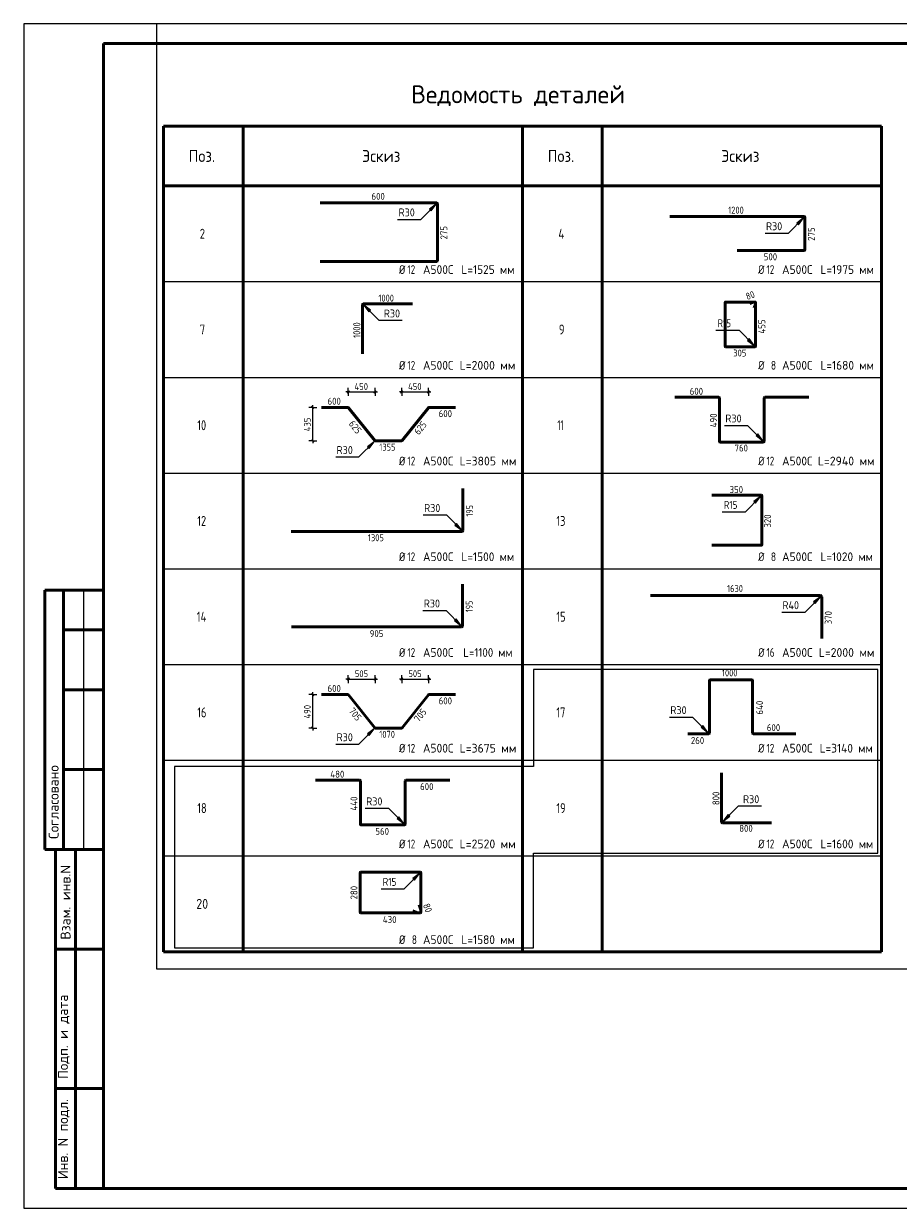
# Model space of a CAD drawing. Header units: millimetres. Extents: x 0 to 42000, y 0 to 29700.
# Tile 1 of 4: x 0 to 21920, y 0 to 29700. Entities that reach past the tile are written whole.
import ezdxf

# ---------------------------------------------------------------- set-up
doc = ezdxf.new("R2010")
doc.units = ezdxf.units.MM
for name, color, linetype, lineweight in [('Standard', 7, 'Continuous', 25), ('ДОП Верх по У', 52, 'Continuous', 25), ('ЖБ Пилон', 7, 'Continuous', 35)]:
    doc.layers.add(name, color=color, linetype=linetype, lineweight=lineweight)
doc.styles.add('ISOCPEUR', font='txt')

msp = doc.modelspace()

# ---------------------------------------------------------------- hatches: boundary and pattern name
at = {"layer": 'Standard', "linetype": 'Continuous', "lineweight": 13, "transparency": 33554687}
for points in [[(10210, 25008), (10337, 25177), (10168, 25050)], [(19420, 24661), (19547, 24830), (19377, 24703)], [(8692, 22517), (8523, 22645), (8650, 22475)], [(18141, 21761), (18310, 21634), (18183, 21804)], [(18357, 19372), (18526, 19245), (18399, 19414)], [(8657, 19050), (8785, 19220), (8615, 19092)], [(18343, 17675), (18470, 17845), (18300, 17717)], [(10807, 17128), (10977, 17001), (10850, 17170)], [(19840, 15160), (19967, 15330), (19798, 15202)], [(10799, 14735), (10968, 14607), (10841, 14777)], [(8657, 11850), (8785, 12020), (8615, 11892)], [(16979, 12060), (17149, 11933), (17022, 12103)], [(9356, 9773), (9525, 9646), (9398, 9815)], [(17653, 9870), (17526, 9700), (17695, 9828)], [(9794, 8224), (9922, 8393), (9752, 8266)]]:
    msp.add_hatch(color=7, dxfattribs=at).paths.add_polyline_path(points)

# ---------------------------------------------------------------- linework, layer by layer
at = {"layer": 'Standard', "color": 7, "linetype": 'Continuous', "lineweight": 25, "transparency": 33554687}
msp.add_line((2000, 29200), (2000, 1058), dxfattribs=at)
at = {"layer": 'Standard', "color": 7, "linetype": 'Continuous', "lineweight": 50, "transparency": 33554687}
for p, q in [((3500, 27133), (12500, 27133)), ((3500, 6433), (3500, 27133)), ((5500, 6433), (5500, 27133)), ((12500, 27133), (21500, 27133)), ((12500, 6433), (12500, 27133)), ((14500, 6433), (14500, 27133)), ((21500, 6433), (21500, 27133)), ((21500, 25633), (3500, 25633)), ((6, 15500), (0, 15500)), ((2000, 15500), (527, 15500)), ((527, 15500), (527, 9000)), ((527, 15500), (527, 9000)), ((1000, 15500), (1000, 9000)), ((2000, 14500), (1000, 14500)), ((17186, 13233), (17186, 11911)), ((18253, 13248), (17202, 13248)), ((18269, 11911), (18269, 13233)), ((2000, 13000), (1000, 13000)), ((17171, 11895), (16645, 11895)), ((19351, 11895), (18284, 11895)), ((2000, 11000), (1000, 11000)), ((7316, 10733), (8419, 10733)), ((8438, 10715), (8438, 9630)), ((9559, 9630), (9559, 10715)), ((9578, 10733), (10680, 10733)), ((17493, 10916), (17493, 9688)), ((8456, 9612), (9540, 9612)), ((17514, 9667), (18741, 9667)), ((0, 9000), (6, 9000)), ((527, 9000), (2000, 9000)), ((800, 500), (800, 9000)), ((800, 500), (800, 9000)), ((1300, 500), (1300, 9000)), ((8431, 7423), (8431, 8413)), ((8444, 8426), (9942, 8426)), ((9954, 8413), (9954, 7424)), ((9879, 7411), (9753, 7457)), ((9908, 7612), (9954, 7486)), ((9954, 7482), (9954, 7424)), ((9941, 7411), (8444, 7411)), ((9941, 7411), (9883, 7411)), ((800, 6500), (2000, 6500)), ((3500, 6433), (21500, 6433)), ((800, 3000), (2000, 3000)), ((2000, 500), (800, 500))]:
    msp.add_line(p, q, dxfattribs=at)
at = {"layer": 'Standard', "color": 7, "linetype": 'Continuous', "lineweight": 13, "transparency": 33554687}
for p, q in [((10337, 25177), (10168, 25050)), ((10168, 25050), (10210, 25008)), ((10189, 25029), (10178, 25018)), ((10210, 25008), (10337, 25177)), ((10337, 25177), (10337, 25177)), ((10337, 25177), (10337, 25177)), ((10337, 25177), (10337, 25177)), ((19547, 24830), (19377, 24703)), ((19377, 24703), (19420, 24661)), ((19398, 24682), (19388, 24671)), ((19420, 24661), (19547, 24830)), ((19547, 24830), (19547, 24830)), ((19547, 24830), (19547, 24830)), ((19547, 24830), (19547, 24830)), ((8523, 22645), (8523, 22645)), ((8523, 22645), (8523, 22645)), ((8523, 22645), (8523, 22645)), ((8523, 22645), (8650, 22475)), ((8692, 22517), (8523, 22645)), ((8650, 22475), (8692, 22517)), ((8671, 22496), (8682, 22486)), ((18183, 21804), (18141, 21761)), ((18141, 21761), (18310, 21634)), ((18162, 21783), (18151, 21793)), ((18310, 21634), (18183, 21804)), ((18310, 21634), (18310, 21634)), ((18310, 21634), (18310, 21634)), ((18310, 21634), (18310, 21634)), ((18399, 19414), (18357, 19372)), ((18357, 19372), (18526, 19245)), ((18378, 19393), (18367, 19404)), ((18526, 19245), (18399, 19414)), ((8785, 19220), (8615, 19092)), ((8615, 19092), (8657, 19050)), ((8636, 19071), (8626, 19060)), ((8657, 19050), (8785, 19220)), ((8785, 19220), (8785, 19220)), ((8785, 19220), (8785, 19220)), ((8785, 19220), (8785, 19220)), ((18526, 19245), (18526, 19245)), ((18526, 19245), (18526, 19245)), ((18526, 19245), (18526, 19245)), ((18470, 17845), (18300, 17717)), ((18343, 17675), (18470, 17845)), ((18470, 17845), (18470, 17845)), ((18470, 17845), (18470, 17845)), ((18470, 17845), (18470, 17845)), ((18300, 17717), (18343, 17675)), ((18322, 17696), (18311, 17686)), ((10850, 17170), (10807, 17128)), ((10807, 17128), (10977, 17001)), ((10829, 17149), (10818, 17160)), ((10977, 17001), (10850, 17170)), ((10977, 17001), (10977, 17001)), ((10977, 17001), (10977, 17001)), ((10977, 17001), (10977, 17001)), ((1500, 15500), (1500, 9000)), ((19967, 15330), (19798, 15202)), ((19798, 15202), (19840, 15160)), ((19819, 15181), (19808, 15170)), ((19840, 15160), (19967, 15330)), ((19967, 15330), (19967, 15330)), ((19967, 15330), (19967, 15330)), ((19967, 15330), (19967, 15330)), ((10841, 14777), (10799, 14735)), ((10799, 14735), (10968, 14607)), ((10820, 14756), (10809, 14766)), ((10968, 14607), (10841, 14777)), ((10968, 14607), (10968, 14607)), ((10968, 14607), (10968, 14607)), ((10968, 14607), (10968, 14607)), ((8785, 12020), (8615, 11892)), ((8615, 11892), (8657, 11850)), ((8657, 11850), (8785, 12020)), ((8785, 12020), (8785, 12020)), ((8785, 12020), (8785, 12020)), ((8785, 12020), (8785, 12020)), ((17022, 12103), (16979, 12060)), ((16979, 12060), (17149, 11933)), ((17000, 12081), (16990, 12092)), ((17149, 11933), (17022, 12103)), ((17149, 11933), (17149, 11933)), ((17149, 11933), (17149, 11933)), ((17149, 11933), (17149, 11933)), ((8636, 11871), (8626, 11860)), ((9398, 9815), (9356, 9773)), ((9377, 9794), (9366, 9805)), ((9525, 9646), (9398, 9815)), ((17653, 9870), (17526, 9700)), ((17526, 9700), (17695, 9828)), ((17695, 9828), (17653, 9870)), ((17674, 9849), (17685, 9859)), ((9356, 9773), (9525, 9646)), ((9525, 9646), (9525, 9646)), ((9525, 9646), (9525, 9646)), ((9525, 9646), (9525, 9646)), ((17526, 9700), (17526, 9700)), ((17526, 9700), (17526, 9700)), ((17526, 9700), (17526, 9700)), ((9922, 8393), (9752, 8266)), ((9794, 8224), (9922, 8393)), ((9922, 8393), (9922, 8393)), ((9922, 8393), (9922, 8393)), ((9922, 8393), (9922, 8393)), ((9752, 8266), (9794, 8224)), ((9773, 8245), (9763, 8234))]:
    msp.add_line(p, q, dxfattribs=at)
at = {"layer": 'Standard', "color": 7, "linetype": 'Continuous', "lineweight": -3, "transparency": 33554687}
for p, q in [((3500, 23233), (21500, 23233)), ((3500, 20833), (21500, 20833)), ((3500, 18433), (21500, 18433)), ((3500, 16033), (21500, 16033)), ((3500, 13633), (21500, 13633)), ((3500, 11233), (21500, 11233)), ((3500, 8833), (21500, 8833))]:
    msp.add_line(p, q, dxfattribs=at)
at = {"layer": 'Standard', "color": 7, "linetype": 'Continuous', "lineweight": 25, "transparency": 33554687}
msp.add_lwpolyline([(0, 0), (42000, 0), (42000, 29700), (0, 29700), (0, 0)], close=True, dxfattribs=at)
at = {"layer": 'Standard', "color": 7, "linetype": 'Continuous', "lineweight": 13, "transparency": 33554687}
for points in [[(42000, 29700), (3328, 29700), (3328, 6000), (42000, 6000), (42000, 29700)], [(9372, 24795), (9955, 24795), (10337, 25177)], [(18581, 24448), (19164, 24448), (19547, 24830)], [(9488, 22262), (8905, 22262), (8523, 22645)], [(17345, 22017), (17928, 22017), (18310, 21634)], [(17561, 19627), (18144, 19627), (18526, 19245)], [(7819, 18837), (8402, 18837), (8785, 19220)], [(17505, 17462), (18087, 17462), (18470, 17845)], [(10012, 17383), (10594, 17383), (10977, 17001)], [(19002, 14947), (19585, 14947), (19967, 15330)], [(10003, 14990), (10586, 14990), (10968, 14607)], [(16183, 12316), (16766, 12316), (17149, 11933)], [(7819, 11637), (8402, 11637), (8785, 12020)], [(8560, 10028), (9143, 10028), (9525, 9646)], [(18491, 10083), (17908, 10083), (17526, 9700)], [(8956, 8011), (9539, 8011), (9922, 8393)]]:
    msp.add_lwpolyline(points, dxfattribs=at)
at = {"layer": 'Standard', "color": 7, "linetype": 'Continuous', "lineweight": 50, "transparency": 33554687}
msp.add_lwpolyline([(2000, 29200), (41500, 29200), (41500, 500), (2000, 500), (2000, 29200)], close=True, dxfattribs=at)
at = {"layer": 'Standard', "color": 240, "linetype": 'Continuous', "lineweight": 13, "transparency": 33554687}
msp.add_lwpolyline([(12778, 13505), (12778, 11080), (3778, 11080), (3778, 6530), (12778, 6530), (12778, 8901), (21403, 8901), (21403, 13505), (12778, 13505)], close=True, dxfattribs=at)
at = {"layer": 'Standard', "color": 7, "linetype": 'Continuous', "lineweight": 50, "transparency": 33554687}
for centre, radius, start, end in [((17202, 13233), 15.5, 90, 180), ((18253, 13233), 15.5, 0, 90), ((17171, 11911), 15.5, 270, 0), ((18284, 11911), 15.5, 180, 270), ((8419, 10715), 18.6, 0, 90), ((9578, 10715), 18.6, 90, 180), ((8456, 9630), 18.6, 180, 270), ((9540, 9630), 18.6, 270, 0), ((17514, 9688), 21.1, 180, 270), ((8444, 8413), 12.9, 90, 180), ((9942, 8413), 12.9, 0, 90), ((9941, 7482), 13.2, 0, 20), ((8444, 7423), 12.9, 180, 270), ((9883, 7424), 13.2, 250, 270), ((9941, 7424), 13.2, 270, 0), ((9941, 7424), 13.2, 270, 0)]:
    msp.add_arc(centre, radius, start, end, dxfattribs=at)
at = {"layer": 'ЖБ Пилон', "color": 7, "linetype": 'Continuous', "lineweight": 50, "transparency": 33554687}
for p, q in [((7433, 25208), (10352, 25208)), ((10368, 25191), (10368, 23757)), ((16190, 24864), (19561, 24864)), ((19580, 24844), (19580, 24036)), ((19561, 24016), (17885, 24016)), ((10352, 23741), (7433, 23741)), ((8491, 21424), (8491, 22655)), ((8512, 22677), (9744, 22677)), ((17580, 21610), (17580, 22712)), ((17589, 22722), (18334, 22722)), ((18196, 22687), (18288, 22721)), ((18291, 22722), (18334, 22722)), ((18343, 22666), (18310, 22574)), ((18344, 22712), (18344, 21610)), ((18344, 22712), (18344, 22669)), ((18334, 21601), (17589, 21601)), ((16316, 20333), (17419, 20333)), ((17438, 20315), (17438, 19230)), ((18559, 19230), (18559, 20315)), ((18578, 20333), (19680, 20333)), ((7463, 20079), (8124, 20079)), ((8140, 20071), (8799, 19247)), ((9482, 19247), (10142, 20071)), ((10157, 20079), (10819, 20079)), ((8815, 19240), (9467, 19240)), ((17456, 19212), (18540, 19212)), ((11008, 18046), (11008, 16994)), ((17249, 17877), (18491, 17877)), ((18502, 17866), (18502, 16634)), ((10983, 16969), (6702, 16969)), ((18491, 16624), (17249, 16624)), ((11000, 15648), (11000, 14600)), ((15711, 15362), (19967, 15362)), ((20000, 15330), (20000, 14290)), ((10976, 14576), (6711, 14576)), ((7463, 12879), (8124, 12879)), ((8140, 12871), (8799, 12047)), ((9482, 12047), (10142, 12871)), ((10157, 12879), (10819, 12879)), ((8815, 12040), (9467, 12040))]:
    msp.add_line(p, q, dxfattribs=at)
at = {"layer": 'ЖБ Пилон', "color": 7, "linetype": 'Continuous', "lineweight": 25, "transparency": 33554687}
for p, q in [((8104, 20438), (8164, 20498)), ((8775, 20438), (8835, 20498)), ((9446, 20438), (9506, 20498)), ((10118, 20438), (10178, 20498)), ((7273, 20049), (7213, 20109)), ((7273, 19210), (7213, 19270)), ((8104, 13238), (8164, 13298)), ((8775, 13238), (8835, 13298)), ((9446, 13238), (9506, 13298)), ((10118, 13238), (10178, 13298)), ((7273, 12849), (7213, 12909)), ((7273, 12010), (7213, 12070))]:
    msp.add_line(p, q, dxfattribs=at)
at = {"layer": 'ЖБ Пилон', "color": 7, "linetype": 'Continuous', "lineweight": 18, "transparency": 33554687}
for p, q in [((8134, 20468), (8134, 20568)), ((8805, 20468), (8805, 20568)), ((9476, 20468), (9476, 20568)), ((10148, 20468), (10148, 20568)), ((8134, 20468), (8134, 20368)), ((8805, 20468), (8805, 20368)), ((9476, 20468), (9476, 20368)), ((10148, 20468), (10148, 20368)), ((7243, 20079), (7143, 20079)), ((7243, 20079), (7343, 20079)), ((7243, 19240), (7143, 19240)), ((7243, 19240), (7343, 19240)), ((8134, 13268), (8134, 13368)), ((8805, 13268), (8805, 13368)), ((9476, 13268), (9476, 13368)), ((10148, 13268), (10148, 13368)), ((8134, 13268), (8134, 13168)), ((8805, 13268), (8805, 13168)), ((9476, 13268), (9476, 13168)), ((10148, 13268), (10148, 13168)), ((7243, 12879), (7143, 12879)), ((7243, 12879), (7343, 12879)), ((7243, 12040), (7143, 12040)), ((7243, 12040), (7343, 12040))]:
    msp.add_line(p, q, dxfattribs=at)
at = {"layer": 'ЖБ Пилон', "color": 7, "linetype": 'Continuous', "lineweight": 13, "transparency": 33554687}
for p, q in [((8134, 20468), (8074, 20468)), ((8134, 20468), (8805, 20468)), ((8805, 20468), (8865, 20468)), ((9476, 20468), (9416, 20468)), ((9476, 20468), (10148, 20468)), ((10148, 20468), (10208, 20468)), ((7243, 20079), (7243, 20139)), ((7243, 19240), (7243, 19180)), ((8134, 13268), (8074, 13268)), ((8134, 13268), (8805, 13268)), ((8805, 13268), (8865, 13268)), ((9476, 13268), (9416, 13268)), ((9476, 13268), (10148, 13268)), ((10148, 13268), (10208, 13268)), ((7243, 12879), (7243, 12939)), ((7243, 12040), (7243, 11980))]:
    msp.add_line(p, q, dxfattribs=at)
for points in [[(7243, 19240), (7243, 19408), (7243, 19408), (7243, 20079)], [(7243, 12040), (7243, 12217), (7243, 12217), (7243, 12879)]]:
    msp.add_lwpolyline(points, dxfattribs=at)
at = {"layer": 'ЖБ Пилон', "color": 7, "linetype": 'Continuous', "lineweight": 50, "transparency": 33554687}
for centre, radius, start, end in [((10352, 25191), 16.9, 0, 90), ((19561, 24844), 19.5, 0, 90), ((19561, 24036), 19.5, 270, 0), ((10352, 23757), 16.9, 270, 0), ((8512, 22655), 21.2, 90, 180), ((17589, 22712), 9.48, 90, 180), ((18291, 22712), 9.72, 90, 110), ((18334, 22712), 9.72, 0, 90), ((18334, 22712), 9.72, 0, 90), ((18334, 22669), 9.72, 340, 0), ((17589, 21610), 9.48, 180, 270), ((18334, 21610), 9.48, 270, 0), ((17419, 20315), 18.6, 0, 90), ((18578, 20315), 18.6, 90, 180), ((8124, 20059), 20.2, 38.6598, 90), ((10157, 20059), 20.2, 90, 141.3402), ((8815, 19260), 20.2, 218.6598, 270), ((9467, 19260), 20.2, 270, 321.3402), ((17456, 19230), 18.6, 180, 270), ((18540, 19230), 18.6, 270, 0), ((18491, 17866), 10.6, 0, 90), ((10983, 16994), 24.7, 270, 0), ((18491, 16634), 10.6, 270, 0), ((19967, 15330), 32.9, 0, 90), ((10976, 14600), 24.6, 270, 0), ((8124, 12859), 20.2, 38.6598, 90), ((10157, 12859), 20.2, 90, 141.3402), ((8815, 12060), 20.2, 218.6598, 270), ((9467, 12060), 20.2, 270, 321.3402)]:
    msp.add_arc(centre, radius, start, end, dxfattribs=at)

# ---------------------------------------------------------------- texts
at = {"layer": 'Standard', "color": 7, "linetype": 'Continuous', "lineweight": 50, "transparency": 33554687, "insert": (9710, 27633), "char_height": 450, "width": 5798.29, "attachment_point": 7, "style": 'ISOCPEUR'}
msp.add_mtext('\\W0.98;Ведомость деталей', dxfattribs=at)
at = {"layer": 'Standard', "color": 7, "linetype": 'Continuous', "lineweight": 25, "transparency": 33554687, "attachment_point": 7, "style": 'ISOCPEUR'}
for s, insert, char_height, width in [('\\W0.92;Поз.', (4133, 26233), 300, 872.98), ('\\W0.94;Эскиз', (8482, 26233), 300, 1176.12), ('\\W0.92;Поз.', (13133, 26233), 300, 872.99), ('\\W0.94;Эскиз', (17482, 26233), 300, 1176.12), ('\\W0.78;2', (4412, 24308), 250, 272), ('\\W0.80;4', (13400, 24308), 250, 299.85), ('\\W0.83;Ø', (9407, 23425), 220, 311.66), ('\\W0.75;12', (9617, 23425), 220, 346.34), ('\\W0.95;А500С', (10007, 23425), 220, 917.75), ('\\W0.94;L=1525 мм', (10970, 23425), 220, 1466.54), ('\\W0.83;Ø', (18407, 23425), 220, 311.67), ('\\W0.75;12', (18617, 23425), 220, 346.33), ('\\W0.95;А500С', (19007, 23425), 220, 917.75), ('\\W0.94;L=1975 мм', (19970, 23425), 220, 1466.54), ('\\W0.78;7', (4412, 21908), 250, 272), ('\\W0.78;9', (13412, 21908), 250, 272), ('\\W0.83;Ø', (9407, 21025), 220, 311.66), ('\\W0.75;12', (9617, 21025), 220, 346.34), ('\\W0.95;А500С', (10007, 21025), 220, 917.75), ('\\W0.97;L=2000 мм', (10926, 21025), 220, 1513.74), ('\\W0.83;Ø', (18407, 21025), 220, 311.67), ('\\W0.78;8', (18727, 21025), 220, 239.36), ('\\W0.95;А500С', (19007, 21025), 220, 917.75), ('\\W0.94;L=1680 мм', (19970, 21025), 220, 1466.54), ('\\W0.75;10', (4350, 19508), 250, 393.58), ('\\W0.62;11', (13375, 19508), 250, 328.12), ('\\W0.83;Ø', (9407, 18625), 220, 311.66), ('\\W0.75;12', (9617, 18625), 220, 346.34), ('\\W0.95;А500С', (10007, 18625), 220, 917.75), ('\\W0.97;L=3805 мм', (10926, 18625), 220, 1513.74), ('\\W0.83;Ø', (18407, 18625), 220, 311.67), ('\\W0.75;12', (18617, 18625), 220, 346.33), ('\\W0.95;А500С', (19007, 18625), 220, 917.75), ('\\W0.97;L=2940 мм', (19904, 18625), 220, 1535.84), ('\\W0.75;12', (4350, 17108), 250, 393.58), ('\\W0.75;13', (13350, 17108), 250, 393.58), ('\\W0.83;Ø', (9407, 16225), 220, 311.66), ('\\W0.75;12', (9617, 16225), 220, 346.34), ('\\W0.95;А500С', (10007, 16225), 220, 917.75), ('\\W0.94;L=1500 мм', (10970, 16225), 220, 1466.54), ('\\W0.83;Ø', (18407, 16225), 220, 311.67), ('\\W0.78;8', (18727, 16225), 220, 239.36), ('\\W0.95;А500С', (19007, 16225), 220, 917.75), ('\\W0.94;L=1020 мм', (19970, 16225), 220, 1466.54), ('\\W0.76;14', (4338, 14708), 250, 420.46), ('\\W0.75;15', (13350, 14708), 250, 393.58), ('\\W0.83;Ø', (9407, 13825), 220, 311.66), ('\\W0.75;12', (9617, 13825), 220, 346.34), ('\\W0.95;А500С', (10007, 13825), 220, 917.75), ('\\W0.91;L=1100 мм', (11014, 13825), 220, 1419.34), ('\\W0.83;Ø', (18407, 13825), 220, 311.67), ('\\W0.75;16', (18617, 13825), 220, 346.33), ('\\W0.95;А500С', (19007, 13825), 220, 917.75), ('\\W0.97;L=2000 мм', (19926, 13825), 220, 1513.74), ('\\W0.75;16', (4350, 12308), 250, 393.58), ('\\W0.75;17', (13350, 12308), 250, 393.58), ('\\W0.83;Ø', (9407, 11425), 220, 311.66), ('\\W0.75;12', (9617, 11425), 220, 346.34), ('\\W0.95;А500С', (10007, 11425), 220, 917.75), ('\\W0.97;L=3675 мм', (10926, 11425), 220, 1513.74), ('\\W0.83;Ø', (18407, 11425), 220, 311.67), ('\\W0.75;12', (18617, 11425), 220, 346.33), ('\\W0.95;А500С', (19007, 11425), 220, 917.75), ('\\W0.94;L=3140 мм', (19948, 11425), 220, 1488.69), ('\\W0.75;18', (4350, 9908), 250, 393.58), ('\\W0.75;19', (13350, 9908), 250, 393.58), ('\\W0.83;Ø', (9407, 9025), 220, 311.66), ('\\W0.75;12', (9617, 9025), 220, 346.34), ('\\W0.95;А500С', (10007, 9025), 220, 917.75), ('\\W0.97;L=2520 мм', (10926, 9025), 220, 1513.74), ('\\W0.83;Ø', (18407, 9025), 220, 311.67), ('\\W0.75;12', (18617, 9025), 220, 346.33), ('\\W0.95;А500С', (19007, 9025), 220, 917.75), ('\\W0.94;L=1600 мм', (19970, 9025), 220, 1466.54), ('\\W0.87;20', (4325, 7508), 250, 459.01), ('\\W0.83;Ø', (9407, 6625), 220, 311.66), ('\\W0.78;8', (9727, 6625), 220, 239.38), ('\\W0.95;А500С', (10007, 6625), 220, 917.75), ('\\W0.94;L=1580 мм', (10970, 6625), 220, 1466.54)]:
    msp.add_mtext(s, dxfattribs=dict(at, insert=insert, char_height=char_height, width=width))
at = {"layer": 'Standard', "color": 7, "linetype": 'Continuous', "lineweight": 18, "transparency": 33554687, "attachment_point": 7, "style": 'ISOCPEUR'}
for s, insert, char_height, width in [('\\W0.92;R30', (9395, 24868), 200, 531.31), ('\\W0.92;R30', (18604, 24521), 200, 531.32), ('\\W0.92;R30', (9025, 22335), 200, 531.31), ('\\W0.83;R15', (17388, 22090), 200, 483.11), ('\\W0.92;R30', (17584, 19701), 200, 531.3), ('\\W0.92;R30', (7842, 18910), 200, 531.31), ('\\W0.92;R30', (10035, 17457), 200, 531.3), ('\\W0.83;R15', (17548, 17535), 200, 483.1), ('\\W0.92;R30', (10026, 15063), 200, 531.31), ('\\W0.92;R40', (19015, 15020), 200, 551.69), ('\\W0.87;1000', (17500, 13336), 175, 530.49), ('\\W0.92;R30', (16206, 12389), 200, 531.31), ('\\W0.92;R30', (7842, 11710), 200, 531.31), ('\\W0.91;600', (18626, 11964), 175, 447.03), ('\\W0.91;260', (16722, 11642), 175, 447.04), ('\\W0.92;480', (7684, 10796), 175, 464.9), ('\\W0.91;600', (9936, 10486), 175, 447.04), ('\\W0.92;R30', (8583, 10102), 200, 531.32), ('\\W0.92;R30', (18028, 10156), 200, 531.31), ('\\W0.91;560', (8815, 9364), 175, 447.03), ('\\W0.91;800', (17933, 9438), 175, 447.03), ('\\W0.83;R15', (8999, 8084), 200, 483.1), ('\\W0.92;430', (9000, 7150), 175, 464.9)]:
    msp.add_mtext(s, dxfattribs=dict(at, insert=insert, char_height=char_height, width=width))
at = {"layer": 'Standard', "color": 7, "linetype": 'Continuous', "lineweight": 18, "transparency": 33554687, "char_height": 175, "attachment_point": 7, "style": 'ISOCPEUR'}
for s, insert, width, rotation in [('\\W0.92;640', (18531, 12379), 464.9, 90), ('\\W0.91;800', (17438, 10108), 447.03, 90), ('\\W0.92;440', (8365, 9971), 482.72, 90), ('\\W0.91;280', (8365, 7745), 447.03, 90), ('\\W0.87;80', (10002, 7604), 321.3, 290)]:
    msp.add_mtext(s, dxfattribs=dict(at, insert=insert, width=width, rotation=rotation))
at = {"layer": 'Standard', "color": 7, "linetype": 'Continuous', "lineweight": 50, "transparency": 33554687, "char_height": 250, "attachment_point": 7, "rotation": 90, "style": 'ISOCPEUR'}
for s, insert, width in [('\\A1;{\\fISOCPEUR|i0|b0;\\H250.000000;\\W1.000000;\\C7;Согласовано}\\P', (875, 9261), 2071.88), ('\\A1;{\\fISOCPEUR|i0|b0;\\H250.000000;\\W1.000000;\\C7;Взам. инв.N}\\P', (1173, 6736), 1909.1), ('\\A1;{\\fISOCPEUR|i0|b0;\\H250.000000;\\W1.000000;\\C7;Подп. и дата}\\P', (1149, 3242), 2197.06), ('\\A1;{\\fISOCPEUR|i0|b0;\\H250.000000;\\W1.000000;\\C7;Инв. N подл.}\\P', (1149, 734), 2021.79)]:
    msp.add_mtext(s, dxfattribs=dict(at, insert=insert, width=width))
at = {"layer": 'ДОП Верх по У', "color": 7, "linetype": 'Continuous', "lineweight": 18, "transparency": 33554687, "char_height": 175, "attachment_point": 7, "style": 'ISOCPEUR'}
for s, insert, width in [('\\W0.87;1000', (8890, 22732), 530.49), ('\\W0.91;305', (17778, 21356), 447.04)]:
    msp.add_mtext(s, dxfattribs=dict(at, insert=insert, width=width))
for s, insert, width, rotation in [('\\W0.87;80', (18135, 22768), 321.31, 20), ('\\W0.92;455', (18589, 21929), 464.9, 90), ('\\W0.87;1000', (8436, 21823), 530.5, 90)]:
    msp.add_mtext(s, dxfattribs=dict(at, insert=insert, width=width, rotation=rotation))
at = {"layer": 'ЖБ Пилон', "color": 7, "linetype": 'Continuous', "lineweight": 18, "transparency": 33554687, "attachment_point": 7, "style": 'ISOCPEUR'}
for s, insert, char_height, width in [('\\W0.91;600', (8717, 25284), 175, 447.03), ('\\W0.87;1200', (17658, 24937), 175, 530.49), ('\\W0.91;500', (18549, 23768), 175, 447.03), ('\\W0.92;450', (8291, 20518), 170, 451.61), ('\\W0.92;450', (9634, 20518), 170, 451.61), ('\\W0.91;600', (16693, 20396), 175, 447.03), ('\\W0.91;600', (7615, 20147), 175, 447.04), ('\\W0.91;600', (10401, 19835), 175, 447.04), ('\\W0.87;1355', (8913, 18996), 175, 530.5), ('\\W0.91;760', (17815, 18974), 175, 447.03), ('\\W0.91;350', (17692, 17932), 175, 447.03), ('\\W0.87;1305', (8627, 16725), 175, 530.5), ('\\W0.87;1630', (17628, 15450), 175, 530.49), ('\\W0.91;905', (8672, 14322), 175, 447.03), ('\\W0.91;505', (8300, 13318), 170, 434.26), ('\\W0.91;505', (9642, 13318), 170, 434.27), ('\\W0.91;600', (7615, 12947), 175, 447.04), ('\\W0.91;600', (10401, 12635), 175, 447.04), ('\\W0.87;1070', (8913, 11796), 175, 530.5)]:
    msp.add_mtext(s, dxfattribs=dict(at, insert=insert, char_height=char_height, width=width))
for s, insert, char_height, width, rotation in [('\\W0.91;275', (10619, 24291), 175, 447.03, 90), ('\\W0.91;275', (19829, 24256), 175, 447.03, 90), ('\\W0.92;490', (17375, 19580), 175, 464.9, 90), ('\\W0.92;435', (7193, 19481), 170, 451.62, 90), ('\\W0.91;625', (8135, 19663), 175, 447.04, 308.6598), ('\\W0.91;625', (9903, 19376), 175, 447.04, 51.3402), ('\\W0.83;195', (11262, 17342), 175, 404.55, 90), ('\\W0.91;320', (18732, 17066), 175, 447.03, 90), ('\\W0.83;195', (11253, 14946), 175, 404.55, 90), ('\\W0.91;370', (20253, 14642), 175, 447.03, 90), ('\\W0.92;490', (7193, 12281), 170, 451.62, 90), ('\\W0.91;705', (8135, 12463), 175, 447.03, 308.6598), ('\\W0.91;705', (9903, 12176), 175, 447.04, 51.3402)]:
    msp.add_mtext(s, dxfattribs=dict(at, insert=insert, char_height=char_height, width=width, rotation=rotation))

doc.saveas('drawing.dxf')
